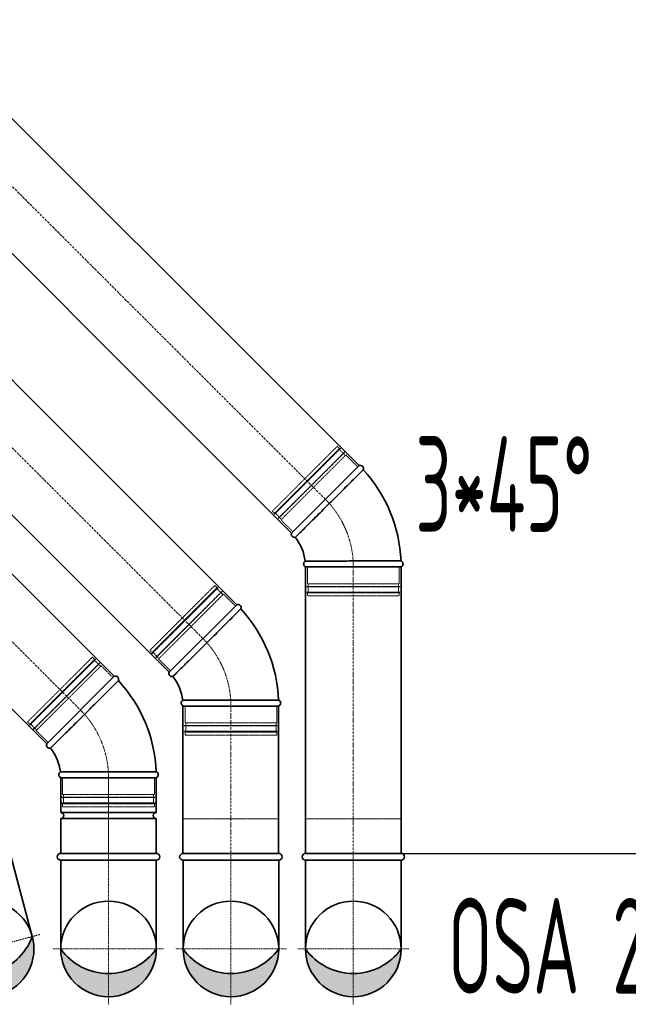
# Model space of a CAD drawing. Header units: millimetres. Extents: x 15940 to 92175, y -24684 to 227664.
# Tile 58 of 132: x 51536 to 52331, y 81201 to 82489. Entities that reach past the tile are written whole.
import ezdxf

# ---------------------------------------------------------------- set-up
doc = ezdxf.new("R2010")
doc.units = ezdxf.units.MM
doc.header["$LTSCALE"] = 0.05
for name, pattern in [('ACAD_ISO02W100', [15, 12, -3]), ('ACAD_ISO10W100', [18, 12, -3, 0, -3]), ('phl_thick', [0])]:
    doc.linetypes.add(name, pattern=pattern)
for name, color, linetype, lineweight in [('VZT_01 SUP (PŘÍVOD) - OBRYS', 5, 'Continuous', 35), ('VZT_02 SUP (PŘÍVOD) - OSA', 5, 'ACAD_ISO10W100', 5), ('VZT_05 ETA (ODVOD) - OBRYS', 6, 'Continuous', 35), ('VZT_06 ETA (ODVOD) - OSA', 6, 'ACAD_ISO10W100', 5), ('VZT_60_KOTY - DIMENZE', 7, 'Continuous', 5)]:
    doc.layers.add(name, color=color, linetype=linetype, lineweight=lineweight)
doc.layers.add('VZT_03 SUP (PŘÍVOD) - NETISK', color=8, linetype='ACAD_ISO02W100', lineweight=5, plot=False)
doc.layers.add('VZT_07 ETA (ODVOD) - NETISK', color=8, linetype='ACAD_ISO02W100', lineweight=5, plot=False)
doc.styles.add('EVORA_125', font='isocp.shx', dxfattribs={"width": 0.6, "height": 125})

msp = doc.modelspace()

# ---------------------------------------------------------------- hatches: boundary and pattern name
at = {"layer": 'VZT_01 SUP (PŘÍVOD) - OBRYS'}
h = msp.add_hatch(color=256, dxfattribs=at)
h.dxf.hatch_style = 1
h.paths.add_polyline_path([(51714.5, 81273.5, -0.242708), (51652, 81241.3), (51652, 81211, 0.414214)])
h.paths.add_polyline_path([(51652, 81211), (51652, 81241.3, -0.242708), (51589.5, 81273.5, 0.414214)])
h = msp.add_hatch(color=256, dxfattribs=at)
h.dxf.hatch_style = 1
h.paths.add_polyline_path([(51874.5, 81273.5, -0.242708), (51812, 81241.3), (51812, 81211, 0.414214)])
h.paths.add_polyline_path([(51812, 81211), (51812, 81241.3, -0.242708), (51749.5, 81273.5, 0.414214)])
at = {"layer": 'VZT_05 ETA (ODVOD) - OBRYS'}
h = msp.add_hatch(color=256, dxfattribs=at)
h.dxf.hatch_style = 1
h.paths.add_polyline_path([(51552.4, 81289.7, -0.242708), (51500.4, 81242.4), (51508.2, 81213.2, 0.414214)])
h.paths.add_polyline_path([(51508.2, 81213.2), (51500.4, 81242.4, -0.242708), (51431.7, 81257.4, 0.414214)])
h = msp.add_hatch(color=256, dxfattribs=at)
h.dxf.hatch_style = 1
h.paths.add_polyline_path([(52034.5, 81273.5, -0.242708), (51972, 81241.3), (51972, 81211, 0.414214)])
h.paths.add_polyline_path([(51972, 81211), (51972, 81241.3, -0.242708), (51909.5, 81273.5, 0.414214)])

# ---------------------------------------------------------------- linework, layer by layer
at = {"layer": 'VZT_01 SUP (PŘÍVOD) - OBRYS'}
for p, q in [((51819.6, 81723.8), (51731.2, 81635.4)), ((51659.6, 81630.1), (51571.2, 81541.7)), ((51749.5, 81591.2), (51874.5, 81591.2)), ((51714.5, 81497.5), (51589.5, 81497.5)), ((51589.5, 81497.5), (51589.5, 81452)), ((51589.5, 81497.5), (51714.5, 81497.5)), ((51714.5, 81497.5), (51714.5, 81452)), ((51714.5, 81452), (51589.5, 81452)), ((51714.5, 81444), (51589.5, 81444)), ((51589.5, 81444), (51589.5, 81398.5)), ((51714.5, 81444), (51714.5, 81398.5)), ((51714.5, 81398.5), (51589.5, 81398.5))]:
    msp.add_line(p, q, dxfattribs=at)
for points in [[(51819.6, 81723.8), (51238.4, 82305.1)], [(51659.6, 81630.1), (51024.7, 82265.1)], [(51731.2, 81635.4), (51150, 82216.7)], [(51571.2, 81541.7), (50936.3, 82176.7)], [(51749.2, 81398.5), (51749.2, 81591.2)], [(51874.2, 81398.5), (51874.2, 81591.2)], [(51714.5, 81398.5), (51589.5, 81398.5)], [(51874.5, 81398.5), (51749.5, 81398.5)], [(51714.5, 81389.5), (51589.5, 81389.5)], [(51589.5, 81389.5), (51589.5, 81273.5)], [(51714.5, 81389.5), (51714.5, 81273.5)], [(51874.5, 81389.5), (51749.5, 81389.5)], [(51749.5, 81389.5), (51749.5, 81273.5)], [(51874.5, 81389.5), (51874.5, 81273.5)]]:
    msp.add_lwpolyline(points, dxfattribs=at)
for centre in [(51652, 81273.5), (51812, 81273.5)]:
    msp.add_circle(centre, 62.5, dxfattribs=at)
for centre, radius, start, end in [((51821.1, 81719.9), 4.17, 336.1072, 111.5322), ((51687, 81591.2), 187.5, 2.3607, 42.6393), ((51661.1, 81626.2), 4.17, 336.1072, 111.5322), ((51527, 81497.5), 187.5, 2.3607, 42.6393), ((51735.1, 81633.9), 4.17, 158.4678, 284.7019), ((51687, 81591.2), 62.5, 6.8302, 38.1698), ((51751.2, 81595.1), 4.17, 120.2981, 246.5322), ((51872.9, 81595.1), 4.17, 293.4678, 68.8928), ((51575.1, 81540.2), 4.17, 158.4678, 284.7019), ((51527, 81497.5), 62.5, 6.8302, 38.1698), ((51591.2, 81501.4), 4.17, 120.2981, 246.5322), ((51712.9, 81501.4), 4.17, 293.4678, 68.8928), ((51589.5, 81448), 4, 270, 90), ((51714.5, 81448), 4, 90, 270), ((51589.5, 81394), 4.5, 90, 270), ((51714.5, 81394), 4.5, 270, 90), ((51749.5, 81394), 4.5, 90, 270), ((51874.5, 81394), 4.5, 270, 90), ((51652, 81318), 76.7, 215.4307, 324.5693), ((51812, 81318), 76.7, 215.4307, 324.5693)]:
    msp.add_arc(centre, radius, start, end, dxfattribs=at)
for points, knots in [([(51736.2, 81629.9), (51736.2, 81629.9), (51736.2, 81629.9), (51736.4, 81630.1), (51736.7, 81630.4), (51737.4, 81631.1), (51738, 81631.6), (51740.2, 81633.8), (51742.4, 81636.1), (51748.8, 81642.3), (51753.2, 81646.7), (51763.2, 81656.6), (51768.7, 81662.1), (51780.2, 81673.6), (51786, 81679.4), (51797.3, 81690.6), (51802.6, 81695.9), (51811.9, 81705.2), (51815.8, 81709.1), (51820.8, 81714.1), (51822.3, 81715.6), (51824.4, 81717.7), (51825, 81718.2), (51825, 81718.2)], [197.067977, 197.067977, 197.067977, 197.067977, 201.792196, 201.792196, 209.190204, 209.190204, 218.040239, 218.040239, 237.760854, 237.760854, 262.206108, 262.206108, 286.831239, 286.831239, 311.323072, 311.323072, 335.946087, 335.946087, 360.704397, 360.704397, 377.088273, 377.088273, 394.105327, 394.105327, 394.105327, 394.105327]), ([(51576.2, 81536.2), (51576.2, 81536.2), (51576.2, 81536.2), (51576.4, 81536.4), (51576.7, 81536.7), (51577.4, 81537.4), (51578, 81537.9), (51580.2, 81540.1), (51582.4, 81542.4), (51588.8, 81548.6), (51593.2, 81553), (51603.2, 81562.9), (51608.7, 81568.4), (51620.2, 81579.9), (51626, 81585.7), (51637.3, 81596.9), (51642.6, 81602.2), (51651.9, 81611.5), (51655.8, 81615.4), (51660.8, 81620.4), (51662.3, 81621.9), (51664.4, 81624), (51665, 81624.5), (51665, 81624.5)], [197.067977, 197.067977, 197.067977, 197.067977, 201.792196, 201.792196, 209.190204, 209.190204, 218.040239, 218.040239, 237.760854, 237.760854, 262.206108, 262.206108, 286.831239, 286.831239, 311.323072, 311.323072, 335.946087, 335.946087, 360.704397, 360.704397, 377.088273, 377.088273, 394.105327, 394.105327, 394.105327, 394.105327]), ([(51874.4, 81599), (51874.4, 81599), (51872.8, 81599), (51866.6, 81599), (51862.1, 81599), (51850.7, 81598.9), (51843.9, 81598.9), (51829, 81598.9), (51820.9, 81598.9), (51804.7, 81598.9), (51796.7, 81598.9), (51781.5, 81598.8), (51774.6, 81598.8), (51762.7, 81598.8), (51757.9, 81598.7), (51751.2, 81598.7), (51749.3, 81598.7), (51749.1, 81598.7), (51749.1, 81598.7), (51749.1, 81598.7)], [0, 0, 0, 0, 24.392784, 24.392784, 48.777002, 48.777002, 73.152705, 73.152705, 97.508329, 97.508329, 121.831482, 121.831482, 146.180287, 146.180287, 170.775455, 170.775455, 195.53354, 195.53354, 197.168564, 197.168564, 197.168564, 197.168564]), ([(51714.4, 81505.3), (51714.4, 81505.3), (51712.8, 81505.3), (51706.6, 81505.3), (51702.1, 81505.3), (51690.7, 81505.2), (51683.9, 81505.2), (51669, 81505.2), (51660.9, 81505.2), (51644.7, 81505.2), (51636.7, 81505.2), (51621.5, 81505.1), (51614.6, 81505.1), (51602.7, 81505.1), (51597.9, 81505), (51591.2, 81505), (51589.3, 81505), (51589.1, 81505), (51589.1, 81505), (51589.1, 81505)], [0, 0, 0, 0, 24.392784, 24.392784, 48.777002, 48.777002, 73.152705, 73.152705, 97.508329, 97.508329, 121.831482, 121.831482, 146.180287, 146.180287, 170.775455, 170.775455, 195.53354, 195.53354, 197.168564, 197.168564, 197.168564, 197.168564])]:
    msp.add_open_spline(points, degree=3, knots=knots, dxfattribs=at)
at = {"layer": 'VZT_02 SUP (PŘÍVOD) - OSA', "ltscale": 5}
for points in [[(51194.2, 82260.9), (51775.4, 81679.6)], [(50980.5, 82220.9), (51615.4, 81585.9)], [(51811.7, 81591.2), (51811.7, 81398.5)]]:
    msp.add_lwpolyline(points, dxfattribs=at)
at = {"layer": 'VZT_02 SUP (PŘÍVOD) - OSA', "ltscale": 0.3}
for points in [[(51812, 81591.2), (51812, 81591.2, 0.198912), (51775.4, 81679.6, 0.198912)], [(51652, 81497.5), (51652, 81497.5, 0.198912), (51615.4, 81585.9, 0.198912)]]:
    msp.add_lwpolyline(points, format="xyb", dxfattribs=at)
at = {"layer": 'VZT_02 SUP (PŘÍVOD) - OSA'}
msp.add_lwpolyline([(51652, 81497.5), (51652, 81398.5)], dxfattribs=at)
at = {"layer": 'VZT_02 SUP (PŘÍVOD) - OSA', "ltscale": 0.3}
for points in [[(51652, 81273.5), (51652, 81398.5)], [(51812, 81273.5), (51812, 81398.5)], [(51652, 81273.5), (51579.5, 81273.5)], [(51652, 81201), (51652, 81273.5)], [(51724.5, 81273.5), (51652, 81273.5)], [(51812, 81273.5), (51739.5, 81273.5)], [(51812, 81201), (51812, 81273.5)], [(51884.5, 81273.5), (51812, 81273.5)]]:
    msp.add_lwpolyline(points, dxfattribs=at)
at = {"layer": 'VZT_03 SUP (PŘÍVOD) - NETISK', "ltscale": 0.4}
for p, q in [((51791, 81748.9), (51706.1, 81664.1)), ((51794.9, 81746.4), (51708.6, 81660.2)), ((51795.2, 81746.1), (51708.9, 81659.8)), ((51793.8, 81746.1), (51708.9, 81661.2)), ((51800.2, 81741.1), (51713.9, 81654.9)), ((51800.5, 81740.8), (51714.2, 81654.5)), ((51793.8, 81746.1), (51791, 81748.9)), ((51793.4, 81745), (51793.1, 81745.4)), ((51798.7, 81739.7), (51793.8, 81744.7)), ((51795.2, 81746.1), (51794.9, 81746.4)), ((51801.6, 81736.9), (51799.1, 81739.4)), ((51800.5, 81740.8), (51800.2, 81741.1)), ((51802.3, 81737.6), (51717.4, 81652.8)), ((51817.8, 81722.1), (51802.3, 81737.6)), ((51708.9, 81661.2), (51706.1, 81664.1)), ((51710, 81661.6), (51709.7, 81661.9)), ((51631, 81655.2), (51546.1, 81570.4)), ((51634.9, 81652.7), (51548.6, 81566.5)), ((51635.2, 81652.4), (51548.9, 81566.1)), ((51633.8, 81652.4), (51548.9, 81567.5)), ((51633.8, 81652.4), (51631, 81655.2)), ((51633.4, 81651.3), (51633.1, 81651.7)), ((51638.7, 81646), (51633.8, 81651)), ((51635.2, 81652.4), (51634.9, 81652.7)), ((51708.9, 81659.8), (51708.6, 81660.2)), ((51715.3, 81656.3), (51710.4, 81661.2)), ((51714.2, 81654.5), (51713.9, 81654.9)), ((51718.1, 81653.5), (51715.7, 81655.9)), ((51733, 81637.2), (51717.4, 81652.8)), ((51640.2, 81647.4), (51553.9, 81561.2)), ((51640.5, 81647.1), (51554.2, 81560.8)), ((51642.3, 81643.9), (51557.4, 81559.1)), ((51641.6, 81643.2), (51639.1, 81645.7)), ((51640.5, 81647.1), (51640.2, 81647.4)), ((51657.8, 81628.4), (51642.3, 81643.9)), ((51752, 81591.2), (51752, 81569.2)), ((51872, 81591.2), (51872, 81569.2)), ((51548.9, 81567.5), (51546.1, 81570.4)), ((51548.9, 81566.1), (51548.6, 81566.5)), ((51550, 81567.9), (51549.7, 81568.2)), ((51555.3, 81562.6), (51550.4, 81567.5)), ((51554.2, 81560.8), (51553.9, 81561.2)), ((51558.1, 81559.8), (51555.7, 81562.2)), ((51573, 81543.5), (51557.4, 81559.1)), ((51751, 81565.7), (51873, 81565.7)), ((51751, 81565.7), (51751, 81565.2)), ((51751, 81565.2), (51873, 81565.2)), ((51751, 81558.2), (51873, 81558.2)), ((51751, 81558.2), (51751, 81557.7)), ((51752, 81569.2), (51872, 81569.2)), ((51753, 81569.2), (51753, 81565.7)), ((51753, 81565.2), (51753, 81558.2)), ((51871, 81569.2), (51871, 81565.7)), ((51871, 81565.2), (51871, 81558.2)), ((51873, 81565.7), (51873, 81565.2)), ((51873, 81558.2), (51873, 81557.7)), ((51751, 81557.7), (51873, 81557.7)), ((51752, 81557.2), (51872, 81557.2)), ((51752, 81557.2), (51752, 81553.2)), ((51752, 81553.2), (51872, 81553.2)), ((51753, 81557.7), (51753, 81557.2)), ((51871, 81557.7), (51871, 81557.2)), ((51872, 81557.2), (51872, 81553.2)), ((51592, 81497.5), (51592, 81475.5)), ((51712, 81497.5), (51712, 81475.5)), ((51591, 81472), (51713, 81472)), ((51591, 81472), (51591, 81471.5)), ((51591, 81471.5), (51713, 81471.5)), ((51592, 81475.5), (51712, 81475.5)), ((51593, 81475.5), (51593, 81472)), ((51593, 81471.5), (51593, 81464.5)), ((51711, 81475.5), (51711, 81472)), ((51711, 81471.5), (51711, 81464.5)), ((51713, 81472), (51713, 81471.5)), ((51591, 81464.5), (51713, 81464.5)), ((51591, 81464.5), (51591, 81464)), ((51591, 81464), (51713, 81464)), ((51592, 81463.5), (51712, 81463.5)), ((51592, 81463.5), (51592, 81459.5)), ((51592, 81459.5), (51712, 81459.5)), ((51593, 81464), (51593, 81463.5)), ((51711, 81464), (51711, 81463.5)), ((51712, 81463.5), (51712, 81459.5)), ((51713, 81464.5), (51713, 81464))]:
    msp.add_line(p, q, dxfattribs=at)
for points in [[(51714.5, 81398.5), (51714.5, 81443.5), (51589.5, 81443.5), (51589.5, 81398.5)], [(51874.5, 81398.5), (51874.5, 81443.5), (51749.5, 81443.5), (51749.5, 81398.5)]]:
    msp.add_lwpolyline(points, dxfattribs=at)
at = {"layer": 'VZT_05 ETA (ODVOD) - OBRYS'}
for p, q in [((51891.2, 81817.5), (51979.6, 81905.9)), ((52034.5, 81773.3), (51909.5, 81773.3))]:
    msp.add_line(p, q, dxfattribs=at)
for points in [[(51396.4, 82489.1), (51979.6, 81905.9)], [(51308, 82400.7), (51891.2, 81817.5)], [(51909.5, 81773.3), (51909.5, 81398.5)], [(52034.5, 81773.3), (52034.5, 81398.5)], [(51522.4, 81401.8), (51552.4, 81289.7)], [(52034.5, 81398.5), (51909.5, 81398.5)], [(52034.5, 81389.5), (51909.5, 81389.5)], [(51909.5, 81389.5), (51909.5, 81273.5)], [(52034.5, 81389.5), (52034.5, 81273.5)]]:
    msp.add_lwpolyline(points, dxfattribs=at)
for centre in [(51492, 81273.5), (51972, 81273.5)]:
    msp.add_circle(centre, 62.5, dxfattribs=at)
for centre, radius, start, end in [((51981.1, 81902), 4.17, 336.1072, 111.5322), ((51847, 81773.3), 187.5, 2.3607, 42.6393), ((51895.1, 81816), 4.17, 158.4678, 284.7019), ((51847, 81773.3), 62.5, 6.8302, 38.1698), ((51911.2, 81777.1), 4.17, 120.2981, 246.5322), ((52032.9, 81777.1), 4.17, 293.4678, 68.8928), ((51909.5, 81394), 4.5, 90, 270), ((52034.5, 81394), 4.5, 270, 90), ((51480.5, 81316.5), 76.7, 230.4307, 339.5693), ((51972, 81318), 76.7, 215.4307, 324.5693)]:
    msp.add_arc(centre, radius, start, end, dxfattribs=at)
for points, knots in [([(51985, 81900.3), (51985, 81900.3), (51983.8, 81899.2), (51979.5, 81894.8), (51976.3, 81891.6), (51968.2, 81883.6), (51963.4, 81878.8), (51952.8, 81868.2), (51947.1, 81862.6), (51935.6, 81851.1), (51929.9, 81845.4), (51919.2, 81834.8), (51914.3, 81829.9), (51905.9, 81821.5), (51902.5, 81818.2), (51897.7, 81813.4), (51896.3, 81812.1), (51896.2, 81811.9), (51896.2, 81811.9), (51896.2, 81811.9)], [0, 0, 0, 0, 24.392784, 24.392784, 48.777002, 48.777002, 73.152705, 73.152705, 97.508329, 97.508329, 121.831482, 121.831482, 146.180287, 146.180287, 170.775455, 170.775455, 195.53354, 195.53354, 197.168564, 197.168564, 197.168564, 197.168564]), ([(51909.1, 81780.7), (51909.1, 81780.7), (51909.1, 81780.7), (51909.4, 81780.8), (51909.8, 81780.8), (51910.8, 81780.8), (51911.6, 81780.8), (51914.8, 81780.8), (51917.9, 81780.8), (51926.8, 81780.9), (51933, 81780.9), (51947.1, 81780.9), (51954.9, 81780.9), (51971.1, 81781), (51979.4, 81781), (51995.2, 81781), (52002.7, 81781), (52015.9, 81781), (52021.5, 81781), (52028.4, 81781), (52030.6, 81781), (52033.6, 81781), (52034.4, 81781), (52034.4, 81781)], [197.067977, 197.067977, 197.067977, 197.067977, 201.792196, 201.792196, 209.190204, 209.190204, 218.040239, 218.040239, 237.760854, 237.760854, 262.206108, 262.206108, 286.831239, 286.831239, 311.323072, 311.323072, 335.946087, 335.946087, 360.704397, 360.704397, 377.088273, 377.088273, 394.105327, 394.105327, 394.105327, 394.105327])]:
    msp.add_open_spline(points, degree=3, knots=knots, dxfattribs=at)
at = {"layer": 'VZT_06 ETA (ODVOD) - OSA', "ltscale": 5}
for points in [[(51935.4, 81861.7), (51352.2, 82444.9)], [(51972, 81398.5), (51972, 81773.3)]]:
    msp.add_lwpolyline(points, dxfattribs=at)
at = {"layer": 'VZT_06 ETA (ODVOD) - OSA', "ltscale": 0.3}
msp.add_lwpolyline([(51935.4, 81861.7), (51935.4, 81861.7, -0.198912), (51972, 81773.3, -0.198912)], format="xyb", dxfattribs=at)
for points in [[(51972, 81273.5), (51972, 81398.5)], [(51562.1, 81292.3), (51492, 81273.5)], [(51972, 81273.5), (51899.5, 81273.5)], [(51972, 81201), (51972, 81273.5)], [(52044.5, 81273.5), (51972, 81273.5)]]:
    msp.add_lwpolyline(points, dxfattribs=at)
at = {"layer": 'VZT_07 ETA (ODVOD) - NETISK', "ltscale": 0.4}
for p, q in [((51866.1, 81846.1), (51951, 81931)), ((51868.6, 81842.3), (51954.9, 81928.5)), ((51868.9, 81841.9), (51955.2, 81928.2)), ((51868.9, 81843.3), (51953.8, 81928.2)), ((51873.9, 81837), (51960.2, 81923.2)), ((51874.2, 81836.6), (51960.5, 81922.9)), ((51877.4, 81834.8), (51962.3, 81919.7)), ((51953.8, 81928.2), (51951, 81931)), ((51953.4, 81927.1), (51953.1, 81927.5)), ((51958.7, 81921.8), (51953.8, 81926.8)), ((51955.2, 81928.2), (51954.9, 81928.5)), ((51961.6, 81919), (51959.1, 81921.5)), ((51960.5, 81922.9), (51960.2, 81923.2)), ((51977.8, 81904.1), (51962.3, 81919.7)), ((51868.9, 81843.3), (51866.1, 81846.1)), ((51868.9, 81841.9), (51868.6, 81842.3)), ((51870, 81843.7), (51869.7, 81844)), ((51875.3, 81838.4), (51870.4, 81843.3)), ((51874.2, 81836.6), (51873.9, 81837)), ((51878.1, 81835.5), (51875.7, 81838)), ((51893, 81819.3), (51877.4, 81834.8)), ((51912, 81773.3), (51912, 81751.3)), ((52032, 81773.3), (52032, 81751.3)), ((52033, 81747.8), (51911, 81747.8)), ((51911, 81747.8), (51911, 81747.3)), ((52033, 81747.3), (51911, 81747.3)), ((52033, 81740.3), (51911, 81740.3)), ((51911, 81740.3), (51911, 81739.8)), ((52033, 81739.8), (51911, 81739.8)), ((52032, 81751.3), (51912, 81751.3)), ((52032, 81739.3), (51912, 81739.3)), ((51912, 81739.3), (51912, 81735.3)), ((51913, 81751.3), (51913, 81747.8)), ((51913, 81747.3), (51913, 81740.3)), ((51913, 81739.8), (51913, 81739.3)), ((52031, 81751.3), (52031, 81747.8)), ((52031, 81747.3), (52031, 81740.3)), ((52031, 81739.8), (52031, 81739.3)), ((52032, 81739.3), (52032, 81735.3)), ((52033, 81747.8), (52033, 81747.3)), ((52033, 81740.3), (52033, 81739.8)), ((52032, 81735.3), (51912, 81735.3))]:
    msp.add_line(p, q, dxfattribs=at)
msp.add_lwpolyline([(52034.5, 81398.5), (52034.5, 81443.5), (51909.5, 81443.5), (51909.5, 81398.5)], dxfattribs=at)
at = {"layer": 'VZT_60_KOTY - DIMENZE', "linetype": 'ByBlock', "lineweight": -2}
msp.add_line((52041.5, 81398.5), (52046.3, 81398.5), dxfattribs=at)
for points in [[(52034.5, 81398.5), (52041.5, 81398.5)], [(52041.5, 81398.5), (52041.5, 81398.5)], [(52046.3, 81398.5), (52669.3, 81398.5)]]:
    msp.add_lwpolyline(points, dxfattribs=at)

# ---------------------------------------------------------------- texts
at = {"layer": 'VZT_60_KOTY - DIMENZE', "linetype": 'phl_thick', "style": 'EVORA_125', "width": 0.6}
msp.add_text('3*45°', height=125, dxfattribs=at).set_placement((52053.2, 81819.1))
at = {"layer": 'VZT_60_KOTY - DIMENZE', "linetype": 'phl_thick', "insert": (52669.3, 81548.5), "char_height": 125, "attachment_point": 3, "style": 'EVORA_125'}
msp.add_mtext('4*%%C125\\POSA 2390 mm', dxfattribs=at)

doc.saveas('drawing.dxf')
